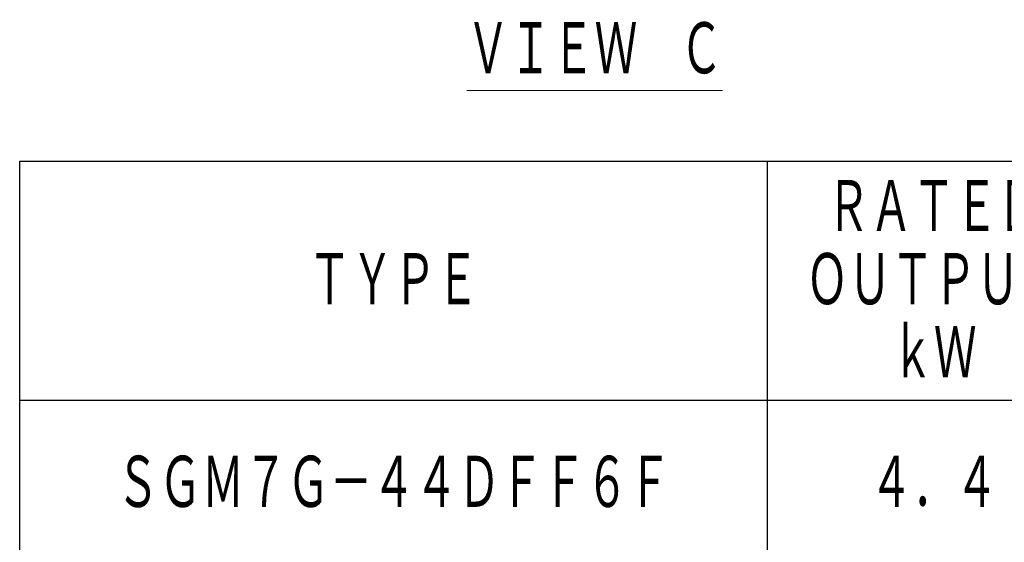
# Model space of a CAD drawing. Header units: millimetres. Extents: x 0 to 1300, y 0 to 891.
# Tile 6 of 127: x 495 to 673, y 94 to 189. Entities that reach past the tile are written whole.
import ezdxf

# ---------------------------------------------------------------- set-up
doc = ezdxf.new("R2010")
doc.units = ezdxf.units.MM
doc.header["$LTSCALE"] = 0.545669
doc.layers.add('NoLayerName_001', color=7, linetype='Continuous')
doc.styles.get("Standard").update_dxf_attribs({"font": 'txt', "bigfont": 'extfont2'})

msp = doc.modelspace()

# ---------------------------------------------------------------- linework, layer by layer
at = {"layer": 'NoLayerName_001', "color": 7, "linetype": 'Continuous', "lineweight": 25}
for p, q in [((495, 163.2), (1230, 163.2)), ((495, 90), (495, 163.2)), ((630, 90), (630, 163.2)), ((1230, 120), (495, 120))]:
    msp.add_line(p, q, dxfattribs=at)

# ---------------------------------------------------------------- texts
at = {"layer": 'NoLayerName_001', "color": 3, "lineweight": 13, "insert": (575.6765, 178.0369), "char_height": 10.5, "attachment_point": 7}
msp.add_mtext('\\A1;\\W0.6667;\\LＶＩＥＷ\u3000Ｃ\\l', dxfattribs=at)
at = {"layer": 'NoLayerName_001', "color": 7, "lineweight": 13, "char_height": 10.5, "attachment_point": 5}
for s, insert in [('\\A1;\\W0.6667;ＲＡＴＥＤ', (660, 154.8)), ('\\A1;\\W0.6667;ＴＹＰＥ', (562.5, 141.6)), ('\\A1;\\W0.6667;ＯＵＴＰＵＴ', (660, 141.6)), ('\\A1;\\W0.6667;ｋＷ', (660, 128.4)), ('\\A1;\\W0.6667;ＳＧＭ７Ｇ－４４ＤＦＦ６Ｆ', (562.5, 105)), ('\\A1;\\W0.6667;４．４', (660, 105))]:
    msp.add_mtext(s, dxfattribs=dict(at, insert=insert))

doc.saveas('drawing.dxf')
